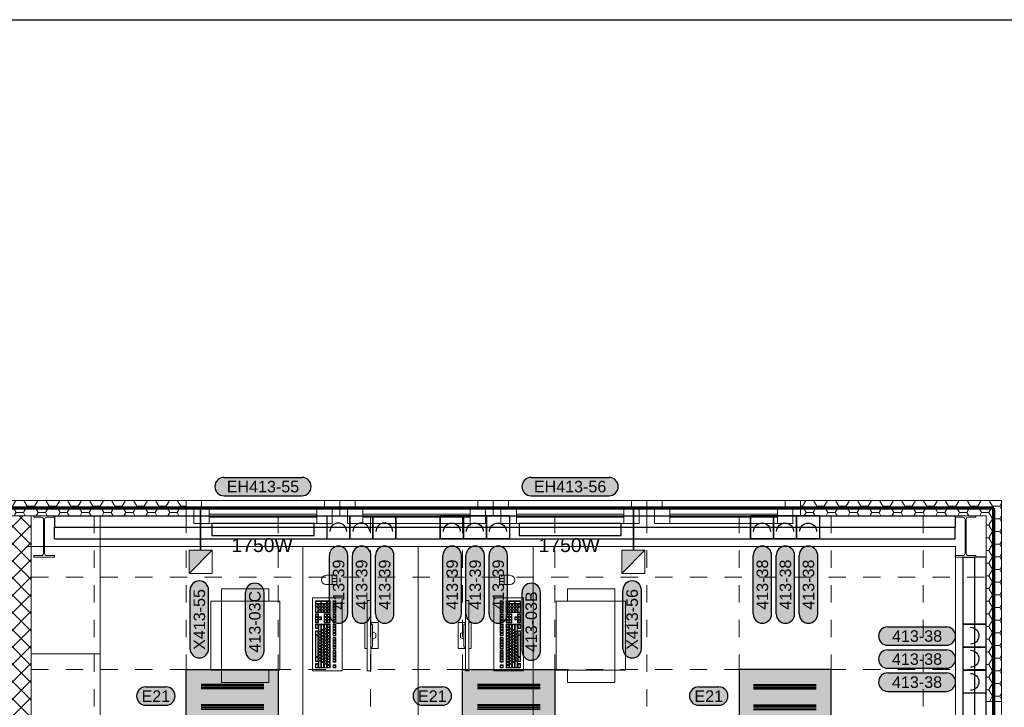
# Model space of a CAD drawing. Extents: x -10604 to 417874, y -84886 to -28187.
# Tile 8 of 32: x 4551 to 10962, y -68713 to -64237. Entities that reach past the tile are written whole.
import ezdxf
from ezdxf.enums import TextEntityAlignment as Align

# ---------------------------------------------------------------- set-up
doc = ezdxf.new("R2010")
doc.units = 0
doc.header["$MEASUREMENT"] = 0
doc.linetypes.add('DASHED', pattern=[0.564444, 0.282222, -0.282222])
doc.layers.get('0').update_dxf_attribs({"linetype": 'CONTINUOUS'})
for name, color, linetype, true_color in [('__32 Šrafy zařizovacích předmětů', 7, 'CONTINUOUS', 0xfed4aa), ('__Rudá tmavá', 7, 'CONTINUOUS', 0xdb0000), ('__Temná modrá', 7, 'CONTINUOUS', 0x0000c7)]:
    doc.layers.add(name, color=color, linetype=linetype, true_color=true_color)
for name, color, linetype in [('__Bílá', 7, 'CONTINUOUS'), ('__ELEKTRO PAVELKA', 4, 'CONTINUOUS'), ('__Fialová', 6, 'CONTINUOUS'), ('__Fialová 220', 220, 'CONTINUOUS')]:
    doc.layers.add(name, color=color, linetype=linetype)
doc.layers.add('MP2000N', color=7, linetype='CONTINUOUS', plot=False)
doc.styles.add('Arial', font='arial.ttf')
doc.styles.add('GENERATED_STYLE_1', font='arial.ttf')
pattern_1 = [(0, (-355660.477, -11352.436), (71.4375, 41.2444597), [47.625, -95.25]), (120, (-355660.477, -11352.436), (-71.4375, 41.24446), [47.625, -95.25]), (60, (-355660.477, -11352.436), (2e-07, 82.4889196), [-95.25, 47.625])]

# ---------------------------------------------------------------- blocks, each defined once
blk = doc.blocks.new('A2-1ku50')
at = {"layer": 'MP2000N', "color": 6, "linetype": 'Continuous'}
blk.add_line((-27950, 20450), (0, 20450), dxfattribs=at)
blk.add_lwpolyline([(-27950, 20450), (0, 20450), (0, 0), (-27950, 0)], close=True, dxfattribs=at)
blk = doc.blocks.new('Klávesnice')
at = {"color": 0, "linetype": 'ByBlock', "lineweight": -2}
for p, q in [((0, 193), (476, 193)), ((0, 192), (0, 193)), ((0, 193), (0, 192)), ((0, 192), (0, 193)), ((476, 193), (476, 192)), ((476, 193), (476, 192)), ((476, 192), (476, 193)), ((0, 0), (0, 192)), ((0, 192), (0, 0)), ((39, 152), (20, 152)), ((20, 133), (20, 152)), ((20, 133), (39, 133)), ((36, 148), (23, 148)), ((23, 135), (23, 148)), ((36, 135), (23, 135)), ((36, 148), (36, 135)), ((39, 133), (39, 152)), ((77, 152), (58, 152)), ((58, 133), (58, 152)), ((58, 133), (77, 133)), ((74, 148), (61, 148)), ((61, 148), (61, 135)), ((74, 135), (61, 135)), ((74, 135), (74, 148)), ((96, 152), (77, 152)), ((77, 133), (96, 133)), ((93, 148), (80, 148)), ((80, 148), (80, 135)), ((93, 135), (80, 135)), ((93, 148), (93, 135)), ((115, 152), (96, 152)), ((96, 133), (115, 133)), ((112, 148), (99, 148)), ((99, 148), (99, 135)), ((112, 135), (99, 135)), ((112, 135), (112, 148)), ((134, 152), (115, 152)), ((115, 133), (134, 133)), ((131, 148), (118, 148)), ((118, 148), (118, 135)), ((131, 135), (118, 135)), ((131, 148), (131, 135)), ((134, 133), (134, 152)), ((162, 152), (143, 152)), ((143, 133), (143, 152)), ((143, 133), (162, 133)), ((159, 148), (146, 148)), ((146, 148), (146, 135)), ((159, 135), (146, 135)), ((159, 135), (159, 148)), ((181, 152), (162, 152)), ((162, 133), (181, 133)), ((178, 148), (165, 148)), ((165, 148), (165, 135)), ((178, 135), (165, 135)), ((178, 148), (178, 135)), ((200, 152), (181, 152)), ((181, 133), (200, 133)), ((197, 148), (184, 148)), ((184, 148), (184, 135)), ((197, 135), (184, 135)), ((197, 135), (197, 148)), ((219, 152), (200, 152)), ((200, 133), (219, 133)), ((216, 148), (203, 148)), ((203, 148), (203, 135)), ((216, 135), (203, 135)), ((216, 148), (216, 135)), ((219, 133), (219, 152)), ((247, 152), (229, 152)), ((229, 133), (229, 152)), ((229, 133), (247, 133)), ((244, 148), (232, 148)), ((232, 148), (232, 135)), ((244, 135), (232, 135)), ((244, 135), (244, 148)), ((266, 152), (247, 152)), ((247, 133), (266, 133)), ((263, 148), (250, 148)), ((250, 148), (250, 135)), ((263, 135), (250, 135)), ((263, 148), (263, 135)), ((285, 152), (266, 152)), ((266, 133), (285, 133)), ((282, 148), (269, 148)), ((269, 148), (269, 135)), ((282, 135), (269, 135)), ((282, 135), (282, 148)), ((304, 152), (285, 152)), ((285, 133), (304, 133)), ((301, 148), (288, 148)), ((288, 148), (288, 135)), ((301, 135), (288, 135)), ((301, 148), (301, 135)), ((304, 133), (304, 152)), ((314, 152), (314, 133)), ((333, 152), (314, 152)), ((333, 133), (314, 133)), ((317, 135), (317, 148)), ((330, 148), (317, 148)), ((317, 135), (330, 135)), ((330, 135), (330, 148)), ((352, 152), (333, 152)), ((352, 133), (333, 133)), ((336, 135), (336, 148)), ((349, 148), (336, 148)), ((336, 135), (349, 135)), ((349, 148), (349, 135)), ((371, 152), (352, 152)), ((371, 133), (352, 133)), ((355, 135), (355, 148)), ((368, 148), (355, 148)), ((355, 135), (368, 135)), ((368, 135), (368, 148)), ((371, 152), (371, 133)), ((399, 152), (380, 152)), ((380, 133), (380, 152)), ((380, 133), (399, 133)), ((396, 148), (383, 148)), ((383, 135), (383, 148)), ((396, 135), (383, 135)), ((396, 135), (396, 148)), ((418, 152), (399, 152)), ((399, 133), (418, 133)), ((415, 148), (402, 148)), ((402, 148), (402, 135)), ((415, 135), (402, 135)), ((415, 148), (415, 135)), ((437, 152), (418, 152)), ((418, 133), (437, 133)), ((434, 148), (421, 148)), ((421, 148), (421, 135)), ((434, 135), (421, 135)), ((434, 135), (434, 148)), ((456, 152), (437, 152)), ((437, 133), (456, 133)), ((453, 148), (440, 148)), ((440, 148), (440, 135)), ((453, 135), (440, 135)), ((453, 148), (453, 135)), ((456, 133), (456, 152)), ((476, 192), (476, 0)), ((476, 192), (476, 0)), ((39, 114), (20, 114)), ((20, 114), (20, 95)), ((20, 95), (20, 76)), ((20, 58), (20, 76)), ((36, 110), (23, 110)), ((23, 97), (23, 110)), ((23, 97), (36, 97)), ((23, 78), (23, 91)), ((45, 91), (23, 91)), ((23, 78), (45, 78)), ((55, 72), (23, 72)), ((23, 59), (23, 72)), ((36, 110), (36, 97)), ((58, 114), (39, 114)), ((55, 110), (42, 110)), ((42, 97), (42, 110)), ((42, 97), (55, 97)), ((45, 78), (45, 91)), ((64, 91), (51, 91)), ((51, 78), (51, 91)), ((51, 78), (64, 78)), ((55, 97), (55, 110)), ((55, 59), (55, 72)), ((77, 114), (58, 114)), ((74, 110), (61, 110)), ((61, 97), (61, 110)), ((61, 97), (74, 97)), ((74, 72), (61, 72)), ((61, 59), (61, 72)), ((64, 78), (64, 91)), ((70, 78), (70, 91)), ((83, 91), (70, 91)), ((70, 78), (83, 78)), ((74, 110), (74, 97)), ((74, 72), (74, 59)), ((96, 114), (77, 114)), ((93, 110), (80, 110)), ((80, 97), (80, 110)), ((80, 97), (93, 97)), ((80, 59), (80, 72)), ((93, 72), (80, 72)), ((83, 78), (83, 91)), ((89, 78), (89, 91)), ((102, 91), (89, 91)), ((89, 78), (102, 78)), ((93, 97), (93, 110)), ((93, 72), (93, 59)), ((115, 114), (96, 114)), ((112, 110), (99, 110)), ((99, 97), (99, 110)), ((99, 97), (112, 97)), ((112, 72), (99, 72)), ((99, 59), (99, 72)), ((102, 78), (102, 91)), ((121, 91), (108, 91)), ((108, 78), (108, 91)), ((108, 78), (121, 78)), ((112, 110), (112, 97)), ((112, 72), (112, 59)), ((134, 114), (115, 114)), ((131, 110), (118, 110)), ((118, 97), (118, 110)), ((118, 97), (131, 97)), ((118, 59), (118, 72)), ((131, 72), (118, 72)), ((121, 78), (121, 91)), ((127, 78), (127, 91)), ((140, 91), (127, 91)), ((127, 78), (140, 78)), ((131, 97), (131, 110)), ((131, 72), (131, 59)), ((153, 114), (134, 114)), ((150, 110), (137, 110)), ((137, 97), (137, 110)), ((137, 97), (150, 97)), ((137, 59), (137, 72)), ((150, 72), (137, 72)), ((140, 78), (140, 91)), ((159, 91), (146, 91)), ((146, 78), (146, 91)), ((146, 78), (159, 78)), ((150, 110), (150, 97)), ((150, 72), (150, 59)), ((172, 114), (153, 114)), ((169, 110), (156, 110)), ((156, 97), (156, 110)), ((156, 97), (169, 97)), ((169, 72), (156, 72)), ((156, 59), (156, 72)), ((159, 78), (159, 91)), ((165, 78), (165, 91)), ((178, 91), (165, 91)), ((165, 78), (178, 78)), ((169, 97), (169, 110)), ((169, 72), (169, 59)), ((191, 114), (172, 114)), ((188, 110), (175, 110)), ((175, 97), (175, 110)), ((175, 97), (188, 97)), ((175, 59), (175, 72)), ((188, 72), (175, 72)), ((178, 78), (178, 91)), ((184, 78), (184, 91)), ((197, 91), (184, 91)), ((184, 78), (197, 78)), ((188, 110), (188, 97)), ((188, 72), (188, 59)), ((210, 114), (191, 114)), ((207, 110), (194, 110)), ((194, 97), (194, 110)), ((194, 97), (207, 97)), ((207, 72), (194, 72)), ((194, 59), (194, 72)), ((197, 78), (197, 91)), ((216, 91), (203, 91)), ((203, 78), (203, 91)), ((203, 78), (216, 78)), ((207, 97), (207, 110)), ((207, 72), (207, 59)), ((229, 114), (210, 114)), ((226, 110), (213, 110)), ((213, 97), (213, 110)), ((213, 97), (226, 97)), ((213, 59), (213, 72)), ((226, 72), (213, 72)), ((216, 78), (216, 91)), ((222, 78), (222, 91)), ((235, 91), (222, 91)), ((222, 78), (235, 78)), ((226, 110), (226, 97)), ((226, 72), (226, 59)), ((247, 114), (229, 114)), ((244, 110), (232, 110)), ((232, 97), (232, 110)), ((232, 97), (244, 97)), ((232, 59), (232, 72)), ((244, 72), (232, 72)), ((235, 78), (235, 91)), ((254, 91), (241, 91)), ((241, 78), (241, 91)), ((241, 78), (254, 78)), ((244, 97), (244, 110)), ((244, 72), (244, 59)), ((266, 114), (247, 114)), ((263, 110), (250, 110)), ((250, 97), (250, 110)), ((250, 97), (263, 97)), ((263, 72), (250, 72)), ((250, 59), (250, 72)), ((254, 78), (254, 91)), ((260, 78), (260, 91)), ((273, 91), (260, 91)), ((260, 78), (273, 78)), ((263, 110), (263, 97)), ((263, 72), (263, 59)), ((285, 114), (266, 114)), ((282, 110), (269, 110)), ((269, 97), (269, 110)), ((269, 97), (282, 97)), ((301, 72), (269, 72)), ((269, 72), (269, 59)), ((273, 78), (273, 91)), ((279, 78), (279, 91)), ((301, 91), (279, 91)), ((279, 78), (301, 78)), ((282, 97), (282, 110)), ((285, 114), (304, 114)), ((301, 110), (288, 110)), ((288, 97), (288, 110)), ((288, 97), (301, 97)), ((301, 110), (301, 97)), ((301, 91), (301, 78)), ((301, 72), (301, 59)), ((304, 95), (304, 114)), ((304, 95), (304, 76)), ((304, 58), (304, 76)), ((333, 114), (314, 114)), ((314, 95), (314, 114)), ((314, 76), (314, 95)), ((314, 76), (333, 76)), ((330, 110), (317, 110)), ((317, 97), (317, 110)), ((317, 97), (330, 97)), ((330, 91), (317, 91)), ((317, 78), (317, 91)), ((330, 78), (317, 78)), ((330, 97), (330, 110)), ((330, 78), (330, 91)), ((333, 114), (352, 114)), ((333, 76), (352, 76)), ((349, 110), (336, 110)), ((336, 110), (336, 97)), ((336, 97), (349, 97)), ((349, 91), (336, 91)), ((336, 91), (336, 78)), ((349, 78), (336, 78)), ((349, 110), (349, 97)), ((349, 91), (349, 78)), ((352, 114), (371, 114)), ((352, 76), (371, 76)), ((368, 110), (355, 110)), ((355, 110), (355, 97)), ((355, 97), (368, 97)), ((368, 91), (355, 91)), ((355, 91), (355, 78)), ((368, 78), (355, 78)), ((368, 97), (368, 110)), ((368, 78), (368, 91)), ((371, 95), (371, 114)), ((371, 76), (371, 95)), ((399, 114), (380, 114)), ((380, 114), (380, 95)), ((380, 95), (380, 76)), ((380, 76), (380, 58)), ((396, 110), (383, 110)), ((383, 97), (383, 110)), ((383, 97), (396, 97)), ((383, 78), (383, 91)), ((396, 91), (383, 91)), ((383, 78), (396, 78)), ((383, 59), (383, 72)), ((396, 72), (383, 72)), ((396, 110), (396, 97)), ((396, 78), (396, 91)), ((396, 59), (396, 72)), ((418, 114), (399, 114)), ((415, 110), (402, 110)), ((402, 97), (402, 110)), ((402, 97), (415, 97)), ((402, 78), (402, 91)), ((415, 91), (402, 91)), ((402, 78), (415, 78)), ((402, 59), (402, 72)), ((415, 72), (402, 72)), ((415, 97), (415, 110)), ((415, 91), (415, 78)), ((415, 72), (415, 59)), ((437, 114), (418, 114)), ((434, 110), (421, 110)), ((421, 97), (421, 110)), ((421, 97), (434, 97)), ((421, 78), (421, 91)), ((434, 91), (421, 91)), ((421, 78), (434, 78)), ((421, 59), (421, 72)), ((434, 72), (421, 72)), ((434, 110), (434, 97)), ((434, 78), (434, 91)), ((434, 59), (434, 72)), ((437, 114), (456, 114)), ((453, 110), (440, 110)), ((440, 97), (440, 110)), ((440, 97), (453, 97)), ((453, 91), (440, 91)), ((440, 91), (440, 59)), ((453, 97), (453, 110)), ((453, 59), (453, 91)), ((456, 95), (456, 114)), ((456, 58), (456, 95)), ((0, 0), (476, 0)), ((20, 39), (20, 58)), ((20, 39), (20, 20)), ((48, 20), (20, 20)), ((55, 59), (23, 59)), ((64, 54), (23, 54)), ((23, 41), (23, 54)), ((64, 41), (23, 41)), ((23, 22), (23, 35)), ((45, 35), (23, 35)), ((23, 22), (45, 22)), ((45, 35), (45, 22)), ((48, 39), (48, 20)), ((48, 39), (62, 39)), ((61, 59), (74, 59)), ((62, 39), (62, 20)), ((91, 20), (62, 20)), ((64, 41), (64, 54)), ((65, 22), (65, 35)), ((88, 35), (65, 35)), ((65, 22), (88, 22)), ((70, 41), (70, 54)), ((83, 54), (70, 54)), ((70, 41), (83, 41)), ((80, 59), (93, 59)), ((83, 54), (83, 41)), ((88, 35), (88, 22)), ((89, 41), (89, 54)), ((102, 54), (89, 54)), ((89, 41), (102, 41)), ((233, 20), (91, 20)), ((94, 22), (94, 35)), ((230, 35), (94, 35)), ((94, 22), (230, 22)), ((99, 59), (112, 59)), ((102, 54), (102, 41)), ((121, 54), (108, 54)), ((108, 41), (108, 54)), ((108, 41), (121, 41)), ((118, 59), (131, 59)), ((121, 54), (121, 41)), ((127, 41), (127, 54)), ((140, 54), (127, 54)), ((127, 41), (140, 41)), ((137, 59), (150, 59)), ((140, 54), (140, 41)), ((159, 54), (146, 54)), ((146, 41), (146, 54)), ((146, 41), (159, 41)), ((156, 59), (169, 59)), ((159, 54), (159, 41)), ((165, 41), (165, 54)), ((178, 54), (165, 54)), ((165, 41), (178, 41)), ((175, 59), (188, 59)), ((178, 54), (178, 41)), ((184, 41), (184, 54)), ((197, 54), (184, 54)), ((184, 41), (197, 41)), ((194, 59), (207, 59)), ((197, 54), (197, 41)), ((216, 54), (203, 54)), ((203, 41), (203, 54)), ((203, 41), (216, 41)), ((213, 59), (226, 59)), ((216, 54), (216, 41)), ((222, 41), (222, 54)), ((235, 54), (222, 54)), ((222, 41), (235, 41)), ((230, 35), (230, 22)), ((232, 59), (244, 59)), ((262, 20), (233, 20)), ((235, 54), (235, 41)), ((236, 22), (236, 35)), ((259, 35), (236, 35)), ((236, 22), (259, 22)), ((254, 54), (241, 54)), ((241, 41), (241, 54)), ((241, 41), (254, 41)), ((250, 59), (263, 59)), ((254, 54), (254, 41)), ((259, 22), (259, 35)), ((301, 54), (260, 54)), ((260, 54), (260, 41)), ((301, 41), (260, 41)), ((262, 39), (262, 20)), ((276, 39), (262, 39)), ((301, 59), (269, 59)), ((276, 39), (276, 20)), ((304, 20), (276, 20)), ((279, 22), (279, 35)), ((301, 35), (279, 35)), ((279, 22), (301, 22)), ((301, 54), (301, 41)), ((301, 22), (301, 35)), ((304, 39), (304, 58)), ((304, 39), (304, 20)), ((314, 20), (314, 39)), ((333, 39), (314, 39)), ((314, 20), (333, 20)), ((317, 35), (317, 22)), ((330, 35), (317, 35)), ((330, 22), (317, 22)), ((330, 35), (330, 22)), ((352, 58), (333, 58)), ((333, 39), (333, 58)), ((333, 20), (352, 20)), ((349, 54), (336, 54)), ((336, 54), (336, 41)), ((349, 41), (336, 41)), ((336, 35), (336, 22)), ((349, 35), (336, 35)), ((349, 22), (336, 22)), ((349, 54), (349, 41)), ((349, 22), (349, 35)), ((352, 39), (352, 58)), ((371, 39), (352, 39)), ((352, 20), (371, 20)), ((355, 35), (355, 22)), ((368, 35), (355, 35)), ((368, 22), (355, 22)), ((368, 35), (368, 22)), ((371, 20), (371, 39)), ((380, 58), (380, 39)), ((380, 20), (380, 39)), ((380, 20), (418, 20)), ((383, 59), (396, 59)), ((383, 41), (383, 54)), ((396, 54), (383, 54)), ((383, 41), (396, 41)), ((383, 35), (383, 22)), ((415, 35), (383, 35)), ((415, 22), (383, 22)), ((396, 41), (396, 54)), ((402, 59), (415, 59)), ((402, 41), (402, 54)), ((415, 54), (402, 54)), ((402, 41), (415, 41)), ((415, 54), (415, 41)), ((415, 35), (415, 22)), ((437, 20), (418, 20)), ((421, 59), (434, 59)), ((421, 41), (421, 54)), ((434, 54), (421, 54)), ((421, 41), (434, 41)), ((421, 22), (421, 35)), ((434, 35), (421, 35)), ((421, 22), (434, 22)), ((434, 41), (434, 54)), ((434, 22), (434, 35)), ((456, 20), (437, 20)), ((440, 59), (453, 59)), ((440, 54), (440, 22)), ((453, 54), (440, 54)), ((440, 22), (453, 22)), ((453, 54), (453, 22)), ((456, 20), (456, 58))]:
    blk.add_line(p, q, dxfattribs=at)
blk = doc.blocks.new('*U68')
at = {"color": 0, "linetype": 'ByBlock', "lineweight": -2}
for p, q in [((-84.6, 85.2), (84.6, 85.2)), ((-84.6, 85.2), (-84.6, 37.6)), ((-24.1, 48.8), (-12.9, 71.1)), ((-12.9, 71.1), (12.9, 71.1)), ((24.1, 48.8), (12.9, 71.1)), ((84.6, 85.2), (84.6, 37.6)), ((-84.6, 0), (-84.6, 15.2)), ((84.6, 0), (-84.6, 0)), ((-81.5, 37.6), (-70.3, 48.8)), ((-70.3, 48.8), (70.3, 48.8)), ((81.5, 37.6), (70.3, 48.8)), ((84.6, 0), (84.6, 15.2))]:
    blk.add_line(p, q, dxfattribs=at)
blk.add_lwpolyline([(-229.1, 15.2), (229.1, 15.2), (229.1, 37.6), (-229.1, 37.6)], close=True, dxfattribs=at)
blk = doc.blocks.new('KLN')
at = {"layer": '__Bílá', "lineweight": 0}
h = blk.add_hatch(dxfattribs=at)
h.set_pattern_fill('HONEY', scale=15)
h.set_pattern_definition(pattern_1)
h.paths.add_polyline_path([(-5210, 250), (-7170, 250), (-7170, 150), (-5210, 150)])
h = blk.add_hatch(dxfattribs=at)
h.set_pattern_fill('HONEY', scale=15)
h.set_pattern_definition(pattern_1)
h.paths.add_polyline_path([(100, 250), (-1210, 250), (-1210, 150), (0, 150), (0, -1060), (100, -1060)])
h = blk.add_hatch(dxfattribs=at)
h.set_pattern_fill('ANSI37', scale=25)
h.set_pattern_definition([(45, (-355660.48, -11352.436), (-56.1266, 56.1266), []), (135, (-355660.48, -11352.436), (-56.1266, -56.1266), [])])
h.paths.add_polyline_path([(-6220, 150), (-6370, 150), (-6370, -6050), (-7370, -6050), (-7370, -6200), (-3720, -6200), (-3720, -6050), (-6220, -6050)])
at = {"layer": '__Bílá', "color": 7, "lineweight": 0}
for p, q in [((-5210, 250), (-7170, 250)), ((-4310, 250), (-5210, 250)), ((-5210, 250), (-5210, 150)), ((-4360, 200), (-5110, 200)), ((-3310, 250), (-4210, 250)), ((-3360, 200), (-4110, 200)), ((-2310, 250), (-3210, 250)), ((-2360, 200), (-3110, 200)), ((-1310, 250), (-2210, 250)), ((-1360, 200), (-2110, 200)), ((100, 250), (-1210, 250)), ((-1210, 250), (-1210, 150)), ((100, -1060), (100, 250)), ((-5210, 150), (-7170, 150)), ((-6220, -6050), (-6220, 150)), ((-4360, 160), (-5060, 160)), ((-4360, 140), (-5060, 140)), ((-3360, 160), (-4060, 160)), ((-3360, 140), (-4060, 140)), ((-2360, 160), (-3060, 160)), ((-2360, 140), (-3060, 140)), ((-1360, 160), (-2060, 160)), ((-1360, 140), (-2060, 140)), ((0, 150), (-1210, 150)), ((0, -1060), (0, 150)), ((-4360, 100), (-5060, 100)), ((-3360, 100), (-4060, 100)), ((-2360, 100), (-3060, 100)), ((-1360, 100), (-2060, 100)), ((-200, -50), (-6245, -50)), ((-200, -7070), (-200, -50)), ((100, -1060), (0, -1060))]:
    blk.add_line(p, q, dxfattribs=at)
at = {"layer": '__Bílá', "color": 7, "lineweight": 0, "ltscale": 10}
for p, q in [((-4259.4, -298), (-4259.4, -238)), ((-3140, -298), (-3140, -238)), ((-4259.4, -258), (-4229.4, -258)), ((-4259.4, -278), (-4229.4, -278)), ((-3140, -258), (-3170, -258)), ((-3140, -278), (-3170, -278))]:
    blk.add_line(p, q, dxfattribs=at)
at = {"layer": '__Bílá', "color": 7, "linetype": 'ByBlock', "lineweight": 0}
for p, q in [((-5049.7, -855.1), (-5049.7, -405.1)), ((-5049.7, -405.1), (-4599.7, -405.1)), ((-4979.7, -405.1), (-4979.7, -855.1)), ((-4599.7, -405.1), (-4599.7, -855.1)), ((-2799.7, -405.1), (-2799.7, -855.1)), ((-2349.7, -405.1), (-2799.7, -405.1)), ((-2419.7, -405.1), (-2419.7, -855.1)), ((-2349.7, -855.1), (-2349.7, -405.1)), ((-4599.7, -855.1), (-5049.7, -855.1)), ((-2799.7, -855.1), (-2349.7, -855.1))]:
    blk.add_line(p, q, dxfattribs=at)
at = {"layer": '__Bílá', "color": 7, "lineweight": 0}
for points in [[(-5110, 200), (-5110, 250), (-5210, 250), (-5210, 150), (-5160, 150)], [(-4310, 200), (-4310, 250), (-4210, 250), (-4210, 150), (-4260, 150)], [(-4110, 200), (-4110, 250), (-4210, 250), (-4210, 150), (-4160, 150)], [(-3310, 200), (-3310, 250), (-3210, 250), (-3210, 150), (-3260, 150)], [(-3110, 200), (-3110, 250), (-3210, 250), (-3210, 150), (-3160, 150)], [(-2310, 200), (-2310, 250), (-2210, 250), (-2210, 150), (-2260, 150)], [(-2110, 200), (-2110, 250), (-2210, 250), (-2210, 150), (-2160, 150)], [(-1310, 200), (-1310, 250), (-1210, 250), (-1210, 150), (-1260, 150)], [(50, -1160), (100, -1160), (100, -1060), (0, -1060), (0, -1110)], [(50, -1160), (100, -1160), (100, -1060), (0, -1060), (0, -1110)]]:
    blk.add_lwpolyline(points, dxfattribs=at)
for points in [[(-5060, 200), (-5160, 200), (-5160, 100), (-5060, 100)], [(-4360, 200), (-4260, 200), (-4260, 100), (-4360, 100)], [(-4060, 200), (-4160, 200), (-4160, 100), (-4060, 100)], [(-3360, 200), (-3260, 200), (-3260, 100), (-3360, 100)], [(-3060, 200), (-3160, 200), (-3160, 100), (-3060, 100)], [(-2360, 200), (-2260, 200), (-2260, 100), (-2360, 100)], [(-2060, 200), (-2160, 200), (-2160, 100), (-2060, 100)], [(-1360, 200), (-1260, 200), (-1260, 100), (-1360, 100)]]:
    blk.add_lwpolyline(points, close=True, dxfattribs=at)
at = {"layer": '__Bílá', "color": 7, "lineweight": 0, "ltscale": 10}
for points in [[(-6220, -750), (-5770, -750), (-5770, 150), (-6220, 150)], [(-4449.7, -1750), (-4449.7, -50), (-3699.7, -50), (-3699.7, -1750)], [(-2949.7, -1750), (-2949.7, -50), (-3699.7, -50), (-3699.7, -1750)], [(-4979.7, -405.1), (-4671.9, -405.1), (-4671.9, -325.4), (-4979.7, -325.4)], [(-2419.7, -405.1), (-2727.5, -405.1), (-2727.5, -325.4), (-2419.7, -325.4)], [(-6220, -1650), (-5770, -1650), (-5770, -750), (-6220, -750)], [(-4979.7, -855.1), (-4671.9, -855.1), (-4671.9, -934.8), (-4979.7, -934.8)], [(-2419.7, -855.1), (-2727.5, -855.1), (-2727.5, -934.8), (-2419.7, -934.8)]]:
    blk.add_lwpolyline(points, close=True, dxfattribs=at)
at = {"layer": '__Bílá', "color": 7, "lineweight": 0}
for points in [[(-6138.3, -94.8), (-6138.3, 124.8, 0.414214), (-6153.3, 139.8), (-6202.5, 139.8), (-6202.5, 150), (-6067.5, 150), (-6067.5, 139.8), (-6116.7, 139.8, 0.414214), (-6131.7, 124.8), (-6131.7, -94.8, 0.414214), (-6116.7, -109.8), (-6067.5, -109.8), (-6067.5, -120), (-6202.5, -120), (-6202.5, -109.8), (-6153.3, -109.8, 0.414214)], [(-138.3, -94.8), (-138.3, 124.8, 0.414214), (-153.3, 139.8), (-202.5, 139.8), (-202.5, 150), (-67.5, 150), (-67.5, 139.8), (-116.7, 139.8, 0.414214), (-131.7, 124.8), (-131.7, -94.8, 0.414214), (-116.7, -109.8), (-67.5, -109.8), (-67.5, -120), (-202.5, -120), (-202.5, -109.8), (-153.3, -109.8, 0.414214)]]:
    blk.add_lwpolyline(points, format="xyb", close=True, dxfattribs=at)
at = {"layer": '__Bílá', "color": 7, "lineweight": 0, "ltscale": 10}
for points in [[(-4229.4, -298), (-4299.4, -298, -1), (-4299.4, -238), (-4229.4, -238)], [(-3170, -298), (-3100, -298, 1), (-3100, -238), (-3170, -238)]]:
    blk.add_lwpolyline(points, format="xyb", close=True, dxfattribs=at)
at = {"layer": '__Fialová 220', "linetype": 'DASHED', "lineweight": 0, "ltscale": 400}
for p, q in [((-5810, 150), (-5810, -6050)), ((-5210, 150), (-5210, -6050)), ((-4610, 150), (-4610, -6050)), ((-4010, 150), (-4010, -6050)), ((-3410, 150), (-3410, -6050)), ((-2810, 150), (-2810, -6050)), ((-2210, 150), (-2210, -6050)), ((-1610, 150), (-1610, -6050)), ((-1010, 150), (-1010, -6050)), ((-410, 150), (-410, -6050)), ((-6220, -250), (0, -250)), ((-6220, -850), (0, -850))]:
    blk.add_line(p, q, dxfattribs=at)
at = {"layer": '__Bílá', "color": 7, "lineweight": 0, "ltscale": 10, "extrusion": (0, 0, -1), "zscale": -1, "rotation": 90.00000000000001}
for name, p in [('Klávesnice', (4386.8, -860.6)), ('*U68', (4046, -630.1))]:
    blk.add_blockref(name, p, dxfattribs=at)
at = {"layer": '__Bílá', "color": 7, "lineweight": 0, "ltscale": 10, "extrusion": (0, 0, -1), "xscale": -1, "zscale": -1, "rotation": 270}
for name, p in [('Klávesnice', (3012.6, -860.6)), ('*U68', (3353.4, -630.1))]:
    blk.add_blockref(name, p, dxfattribs=at)
blk = doc.blocks.new('Svítidlo 4x14W')
at = {"ltscale": 2}
h = blk.add_hatch(color=2, dxfattribs=at)
h.dxf.hatch_style = 1
h.paths.add_polyline_path([(600, 600), (0, 600), (0, 0), (600, 0)])
at = {"color": 7}
for p, q in [((505, 502.2), (96.9, 502.2)), ((505, 492.2), (96.9, 492.2)), ((505, 482.2), (96.9, 482.2)), ((505, 472.2), (96.9, 472.2)), ((505, 369.8), (96.9, 369.8)), ((505, 359.8), (96.9, 359.8)), ((505, 349.8), (96.9, 349.8)), ((505, 339.8), (96.9, 339.8)), ((505, 260.2), (96.9, 260.2)), ((505, 250.2), (96.9, 250.2)), ((505, 240.2), (96.9, 240.2)), ((505, 230.2), (96.9, 230.2)), ((505, 127.8), (96.9, 127.8)), ((505, 117.8), (96.9, 117.8)), ((505, 107.8), (96.9, 107.8)), ((505, 97.8), (96.9, 97.8))]:
    blk.add_line(p, q, dxfattribs=at)
at = {"lineweight": 30}
blk.add_lwpolyline([(0, 600), (600, 600), (600, 0), (0, 0)], close=True, dxfattribs=at)
blk = doc.blocks.new('tzhtzht')
for p, q in [((0, 0), (0, -150)), ((0, 0), (150, 0)), ((150, -150), (150, 0)), ((150, 0), (150, -150)), ((0, -150), (150, -150))]:
    blk.add_line(p, q)
at = {"color": 7}
blk.add_arc((75, -102.5), 55, 0, 180, dxfattribs=at)
blk = doc.blocks.new('TEXT POPIS 025')
h = blk.add_hatch(color=21)
h.dxf.hatch_style = 2
edge = h.paths.add_edge_path()
edge.add_arc((654, 0), 600, 270, 450)
edge.add_line((654, 600), (-654, 600))
edge.add_arc((-654, 0), 600, 90, 270)
edge.add_line((-654, -600), (654, -600))
at = {"color": 7}
for p, q in [((-654, 600), (654, 600)), ((-654, -600), (654, -600))]:
    blk.add_line(p, q, dxfattribs=at)
at = {"color": 7, "ltscale": 4}
for centre, start, end in [((-654, 0), 90, 270), ((654, 0), 270, 90)]:
    blk.add_arc(centre, 600, start, end, dxfattribs=at)
at = {"color": 7, "linetype": 'Continuous', "style": 'GENERATED_STYLE_1'}
blk.add_attdef('TEXT', text='', height=750, dxfattribs=at).set_placement((0, 0), align=Align.MIDDLE)
blk = doc.blocks.new('Text žlutý 21')
at = {"true_color": 0xffff33}
h = blk.add_hatch(color=2, dxfattribs=at)
h.dxf.hatch_style = 2
h.paths.add_polyline_path([(-190.8, 60, 1), (-190.8, -60), (190.8, -60, 1), (190.8, 60)])
at = {"color": 7}
for p, q in [((-190.8, 60), (190.8, 60)), ((-190.8, -60), (190.8, -60))]:
    blk.add_line(p, q, dxfattribs=at)
at = {"color": 7, "ltscale": 4}
for centre, start, end in [((-190.8, 0), 90, 270), ((190.8, 0), 270, 90)]:
    blk.add_arc(centre, 60, start, end, dxfattribs=at)
at = {"color": 7, "linetype": 'Continuous', "style": 'GENERATED_STYLE_1'}
blk.add_attdef('TEXT', text='', height=75, dxfattribs=at).set_placement((0, 0), align=Align.MIDDLE)
blk = doc.blocks.new('TEXT POPIS 050')
h = blk.add_hatch(color=21)
h.dxf.hatch_style = 2
h.paths.add_polyline_path([(-1908, 600, 1), (-1908, -600), (1908, -600, 1), (1908, 600)])
at = {"color": 7}
for p, q in [((-1908, 600), (1908, 600)), ((-1908, -600), (1908, -600))]:
    blk.add_line(p, q, dxfattribs=at)
at = {"color": 7, "ltscale": 4}
for centre, start, end in [((-1908, 0), 90, 270), ((1908, 0), 270, 90)]:
    blk.add_arc(centre, 600, start, end, dxfattribs=at)
at = {"color": 7, "linetype": 'Continuous', "style": 'GENERATED_STYLE_1'}
blk.add_attdef('TEXT', text='', height=750, dxfattribs=at).set_placement((0, 0), align=Align.MIDDLE)
blk = doc.blocks.new('Převodník')
h = blk.add_hatch(color=256)
h.dxf.hatch_style = 1
h.paths.add_polyline_path([(-75, 100), (75, 100), (75, 250)])
at = {"color": 7, "lineweight": 13}
for p, q in [((-75, 250), (75, 250)), ((-75, 100), (-75, 250)), ((75, 250), (75, 100)), ((-75, 100), (75, 100))]:
    blk.add_line(p, q, dxfattribs=at)
at = {"color": 7}
blk.add_line((-75, 100), (75, 250), dxfattribs=at)
blk.add_line((0, 0), (0, 100))
blk = doc.blocks.new('TEXT_POPIS_060')
h = blk.add_hatch(color=21)
h.dxf.hatch_style = 2
h.paths.add_polyline_path([(-253.4, 60, 1), (-253.4, -60), (253.4, -60, 1), (253.4, 60)])
at = {"color": 7}
for p, q in [((-253.4, 60), (253.4, 60)), ((-253.4, -60), (253.4, -60))]:
    blk.add_line(p, q, dxfattribs=at)
at = {"color": 7, "ltscale": 4}
for centre, start, end in [((-253.4, 0), 90, 270), ((253.4, 0), 270, 90)]:
    blk.add_arc(centre, 60, start, end, dxfattribs=at)
at = {"color": 7, "linetype": 'Continuous', "style": 'GENERATED_STYLE_1'}
blk.add_attdef('TEXT', text='', height=75, dxfattribs=at).set_placement((0, 0), align=Align.MIDDLE)

msp = doc.modelspace()

# ---------------------------------------------------------------- linework, layer by layer
at = {"layer": '__32 Šrafy zařizovacích předmětů'}
for p, q in [((4777.2, -67465.6), (4777.2, -67540.6)), ((4777.2, -67465.6), (10642.2, -67465.6)), ((10642.2, -67465.6), (10642.2, -67540.6)), ((4777.2, -67615.6), (4777.2, -67540.6)), ((4777.2, -67540.6), (10642.2, -67540.6)), ((10642.2, -67615.6), (10642.2, -67540.6)), ((4777.2, -67615.6), (10642.2, -67615.6)), ((10694.7, -73600.6), (10694.7, -67735.6)), ((10694.7, -67735.6), (10769.7, -67735.6)), ((10769.7, -73600.6), (10769.7, -67735.6)), ((10844.7, -67735.6), (10769.7, -67735.6)), ((10844.7, -73600.6), (10844.7, -67735.6))]:
    msp.add_line(p, q, dxfattribs=at)
at = {"layer": '__Fialová', "lineweight": 30}
for points in [[(5802.2, -67593.6), (6467.2, -67593.6), (6467.2, -67515.6), (5802.2, -67515.6)], [(7802.2, -67593.6), (8467.2, -67593.6), (8467.2, -67515.6), (7802.2, -67515.6)]]:
    msp.add_lwpolyline(points, close=True, dxfattribs=at)
at = {"layer": '__Rudá tmavá', "lineweight": 70}
for p, q in [((10894.7, -67415.6), (-7130.3, -67415.6)), ((10894.7, -73740.6), (10894.7, -67415.6))]:
    msp.add_line(p, q, dxfattribs=at)
at = {"layer": '__Rudá tmavá', "lineweight": 35}
for p, q in [((5728.6, -67690.6), (5728.6, -67415.6)), ((8547.1, -67690.6), (8547.1, -67415.6))]:
    msp.add_line(p, q, dxfattribs=at)

# ---------------------------------------------------------------- block references
at = {"ltscale": 4, "xscale": 0.1, "yscale": 0.1, "zscale": 0.1}
for p in [(5437.5, -68639.4), (7237.5, -68639.4), (9037.5, -68639.4)]:
    msp.add_blockref('TEXT POPIS 025', p, dxfattribs=at).add_auto_attribs({'TEXT': 'E21'})
at = {"layer": '__ELEKTRO PAVELKA', "color": 7, "lineweight": 0}
for p, values in [((6134.7, -67276), {'TEXT': 'EH413-55'}), ((8134.7, -67276), {'TEXT': 'EH413-56'})]:
    msp.add_blockref('TEXT_POPIS_060', p, dxfattribs=at).add_auto_attribs(values)
at = {"layer": '__ELEKTRO PAVELKA', "ltscale": 4}
ref = msp.add_blockref('TEXT POPIS 050', (6627.5, -67914.4), dxfattribs=dict(at, xscale=0.1, yscale=0.1, zscale=0.1, rotation=90))
ref.add_attrib('TEXT', '413-39', dxfattribs={"layer": '0', "color": 7, "linetype": 'Continuous', "height": 75, "rotation": 90.11565, "style": 'GENERATED_STYLE_1'}).set_placement((6627.4, -67914.4), align=Align.MIDDLE)
ref = msp.add_blockref('TEXT POPIS 050', (6777.5, -67914.4), dxfattribs=dict(at, xscale=0.1, yscale=0.1, zscale=0.1, rotation=90))
ref.add_attrib('TEXT', '413-39', dxfattribs={"layer": '0', "color": 7, "linetype": 'Continuous', "height": 75, "rotation": 90.11565, "style": 'GENERATED_STYLE_1'}).set_placement((6777.4, -67914.4), align=Align.MIDDLE)
ref = msp.add_blockref('TEXT POPIS 050', (6927.5, -67914.4), dxfattribs=dict(at, xscale=0.1, yscale=0.1, zscale=0.1, rotation=90))
ref.add_attrib('TEXT', '413-39', dxfattribs={"layer": '0', "color": 7, "linetype": 'Continuous', "height": 75, "rotation": 90.11565, "style": 'GENERATED_STYLE_1'}).set_placement((6927.4, -67914.4), align=Align.MIDDLE)
ref = msp.add_blockref('TEXT POPIS 050', (7366.8, -67914.4), dxfattribs=dict(at, xscale=0.1, yscale=0.1, zscale=0.1, rotation=90))
ref.add_attrib('TEXT', '413-39', dxfattribs={"layer": '0', "color": 7, "linetype": 'Continuous', "height": 75, "rotation": 90.11565, "style": 'GENERATED_STYLE_1'}).set_placement((7366.8, -67914.4), align=Align.MIDDLE)
ref = msp.add_blockref('TEXT POPIS 050', (7516.8, -67914.4), dxfattribs=dict(at, xscale=0.1, yscale=0.1, zscale=0.1, rotation=90))
ref.add_attrib('TEXT', '413-39', dxfattribs={"layer": '0', "color": 7, "linetype": 'Continuous', "height": 75, "rotation": 90.11565, "style": 'GENERATED_STYLE_1'}).set_placement((7516.8, -67914.4), align=Align.MIDDLE)
ref = msp.add_blockref('TEXT POPIS 050', (7666.8, -67914.4), dxfattribs=dict(at, xscale=0.1, yscale=0.1, zscale=0.1, rotation=90))
ref.add_attrib('TEXT', '413-39', dxfattribs={"layer": '0', "color": 7, "linetype": 'Continuous', "height": 75, "rotation": 90.11565, "style": 'GENERATED_STYLE_1'}).set_placement((7666.8, -67914.4), align=Align.MIDDLE)
ref = msp.add_blockref('TEXT POPIS 050', (9386.9, -67914.4), dxfattribs=dict(at, xscale=0.1, yscale=0.1, zscale=0.1, rotation=90))
ref.add_attrib('TEXT', '413-38', dxfattribs={"layer": '0', "color": 7, "linetype": 'Continuous', "height": 75, "rotation": 90.11565, "style": 'GENERATED_STYLE_1'}).set_placement((9386.8, -67914.4), align=Align.MIDDLE)
ref = msp.add_blockref('TEXT POPIS 050', (9536.9, -67914.4), dxfattribs=dict(at, xscale=0.1, yscale=0.1, zscale=0.1, rotation=90))
ref.add_attrib('TEXT', '413-38', dxfattribs={"layer": '0', "color": 7, "linetype": 'Continuous', "height": 75, "rotation": 90.11565, "style": 'GENERATED_STYLE_1'}).set_placement((9536.8, -67914.4), align=Align.MIDDLE)
ref = msp.add_blockref('TEXT POPIS 050', (9686.9, -67914.4), dxfattribs=dict(at, xscale=0.1, yscale=0.1, zscale=0.1, rotation=90))
ref.add_attrib('TEXT', '413-38', dxfattribs={"layer": '0', "color": 7, "linetype": 'Continuous', "height": 75, "rotation": 90.11565, "style": 'GENERATED_STYLE_1'}).set_placement((9686.8, -67914.4), align=Align.MIDDLE)
ref = msp.add_blockref('TEXT POPIS 050', (5720.5, -68140.8), dxfattribs=dict(at, xscale=0.1, yscale=0.1, zscale=0.1, rotation=90))
ref.add_attrib('TEXT', 'X413-55', dxfattribs={"layer": '0', "color": 7, "linetype": 'Continuous', "height": 75, "rotation": 90.11565, "style": 'GENERATED_STYLE_1'}).set_placement((5720.5, -68140.8), align=Align.MIDDLE)
ref = msp.add_blockref('TEXT POPIS 050', (8538.9, -68140.8), dxfattribs=dict(at, xscale=0.1, yscale=0.1, zscale=0.1, rotation=90))
ref.add_attrib('TEXT', 'X413-56', dxfattribs={"layer": '0', "color": 7, "linetype": 'Continuous', "height": 75, "rotation": 90.11565, "style": 'GENERATED_STYLE_1'}).set_placement((8538.9, -68140.8), align=Align.MIDDLE)
ref = msp.add_blockref('TEXT POPIS 050', (10394, -68248.8), dxfattribs=dict(at, xscale=0.1, yscale=0.1, zscale=0.1))
ref.add_attrib('TEXT', '413-38', dxfattribs={"layer": '0', "color": 7, "linetype": 'Continuous', "height": 75, "rotation": 0.11565, "style": 'GENERATED_STYLE_1'}).set_placement((10394, -68248.8), align=Align.MIDDLE)
ref = msp.add_blockref('TEXT POPIS 050', (10394, -68398.8), dxfattribs=dict(at, xscale=0.1, yscale=0.1, zscale=0.1))
ref.add_attrib('TEXT', '413-38', dxfattribs={"layer": '0', "color": 7, "linetype": 'Continuous', "height": 75, "rotation": 0.11565, "style": 'GENERATED_STYLE_1'}).set_placement((10394, -68398.8), align=Align.MIDDLE)
ref = msp.add_blockref('TEXT POPIS 050', (10394, -68548.8), dxfattribs=dict(at, xscale=0.1, yscale=0.1, zscale=0.1))
ref.add_attrib('TEXT', '413-38', dxfattribs={"layer": '0', "color": 7, "linetype": 'Continuous', "height": 75, "rotation": 0.11565, "style": 'GENERATED_STYLE_1'}).set_placement((10394, -68548.8), align=Align.MIDDLE)
at = {"layer": '__Fialová 220', "rotation": 180}
for p in [(5728.6, -67590.6), (8547.1, -67590.6)]:
    msp.add_blockref('Převodník', p, dxfattribs=at)
at = {"layer": '__Rudá tmavá', "lineweight": 70}
msp.add_blockref('KLN', (10844.7, -67615.6), dxfattribs=at)
at = {"layer": '__Rudá tmavá'}
for p in [(6550.3, -67465.6), (6700.3, -67465.6), (6850.3, -67465.6)]:
    msp.add_blockref('tzhtzht', p, dxfattribs=at)
at = {"layer": '__Rudá tmavá', "xscale": -1}
for p in [(7439.7, -67465.6), (7589.7, -67465.6), (7739.7, -67465.6), (9459.7, -67465.6), (9609.7, -67465.6), (9759.7, -67465.6)]:
    msp.add_blockref('tzhtzht', p, dxfattribs=at)
at = {"layer": '__Rudá tmavá', "rotation": 90}
for p, values in [((6081.6, -68155.6), {'TEXT': '413-03C'}), ((7881.6, -68155.6), {'TEXT': '413-03B'})]:
    msp.add_blockref('Text žlutý 21', p, dxfattribs=at).add_auto_attribs(values)
at = {"layer": '__Rudá tmavá', "xscale": -1, "rotation": 270}
for p in [(10844.7, -68321.5), (10844.7, -68471.5), (10844.7, -68621.5)]:
    msp.add_blockref('tzhtzht', p, dxfattribs=at)
at = {"layer": '__Temná modrá'}
for p in [(5634.7, -69065.6), (7434.7, -69065.6)]:
    msp.add_blockref('Svítidlo 4x14W', p, dxfattribs=at)
at = {"layer": '__Temná modrá', "xscale": -1}
msp.add_blockref('Svítidlo 4x14W', (9834.7, -69065.6), dxfattribs=at)
at = {"layer": 'MP2000N', "color": 6}
msp.add_blockref('A2-1ku50', (17346.1, -84687.2), dxfattribs=at)

# ---------------------------------------------------------------- texts
at = {"layer": '__Bílá', "style": 'Arial'}
for p in [(6129.2, -67701.9), (8129.2, -67701.9)]:
    msp.add_text('1750W', height=90, dxfattribs=at).set_placement(p, align=Align.CENTER)

doc.saveas('drawing.dxf')
